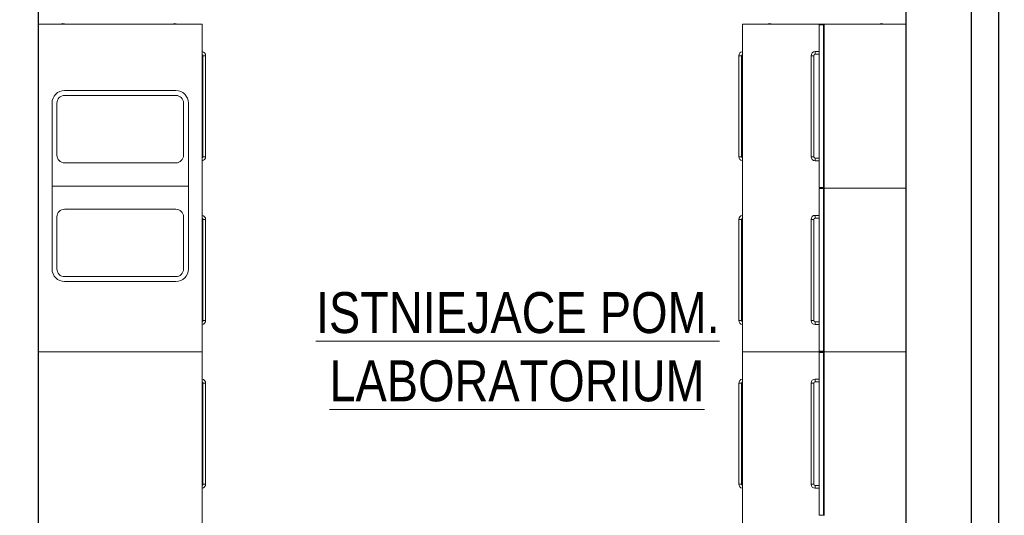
# Model space of a CAD drawing. Header units: millimetres. Extents: x 31175 to 52214, y -18116 to -5516.
# Tile 63 of 155: x 32415 to 32776, y -7394 to -7212. Entities that reach past the tile are written whole.
import ezdxf

# ---------------------------------------------------------------- set-up
doc = ezdxf.new("R2010")
doc.units = ezdxf.units.MM
for name, color, linetype, lineweight in [('A-opis', 130, 'Continuous', 9), ('A_SCIANA_ISTN', 253, 'Continuous', 25), ('a_wyposażenie koncepcja', 8, 'Continuous', 15)]:
    doc.layers.add(name, color=color, linetype=linetype, lineweight=lineweight)
doc.styles.add('wymiary', font='ARIALN.TTF')
doc.linetypes.add('BATTING', pattern='A,0.00254,-2.54,[134,ltypeshp.shx,S=2.54,R=0,X=-2.54,Y=0],-5.08,[134,ltypeshp.shx,S=2.54,R=180,X=2.54,Y=0],-2.54', length=10.16254)

msp = doc.modelspace()

# ---------------------------------------------------------------- linework, layer by layer
at = {"layer": 'A_SCIANA_ISTN'}
for p, q in [((32422.01, -7582.23), (32422.01, -7006.73)), ((32740.01, -7582.23), (32740.01, -7006.73)), ((32764.01, -7606.23), (32764.01, -7006.73))]:
    msp.add_line(p, q, dxfattribs=at)
at = {"layer": 'A_SCIANA_ISTN', "linetype": 'BATTING', "ltscale": 0.7}
msp.add_line((32774.01, -7616.23), (32774.01, -7006.73), dxfattribs=at)
at = {"layer": 'a_wyposażenie koncepcja'}
for p, q in [((32482.01, -7213.73), (32422.01, -7213.73)), ((32427.01, -7213.73), (32423.51, -7213.73)), ((32423.51, -7213.73), (32423.51, -7213.73)), ((32477.01, -7213.73), (32427.01, -7213.73)), ((32427.01, -7213.73), (32427.01, -7213.73)), ((32427.01, -7213.73), (32427.01, -7213.73)), ((32480.51, -7213.73), (32477.01, -7213.73)), ((32477.01, -7213.73), (32477.01, -7213.73)), ((32477.01, -7213.73), (32477.01, -7213.73)), ((32480.51, -7213.73), (32480.51, -7213.73)), ((32482.01, -7333.73), (32482.01, -7213.73)), ((32680.01, -7213.73), (32710.01, -7213.73)), ((32680.01, -7333.73), (32680.01, -7213.73)), ((32681.51, -7213.73), (32685.01, -7213.73)), ((32681.51, -7213.73), (32681.51, -7213.73)), ((32685.01, -7213.73), (32710.01, -7213.73)), ((32685.01, -7213.73), (32685.01, -7213.73)), ((32685.01, -7213.73), (32685.01, -7213.73)), ((32708.21, -7273.53), (32708.21, -7213.93)), ((32708.21, -7213.93), (32709.71, -7213.93)), ((32709.71, -7213.93), (32709.71, -7273.53)), ((32710.01, -7273.73), (32710.01, -7213.73)), ((32710.01, -7213.73), (32740.01, -7213.73)), ((32706.71, -7223.72), (32706.71, -7224.72)), ((32706.71, -7224.72), (32706.71, -7223.72)), ((32708.21, -7223.72), (32706.71, -7223.72)), ((32483.31, -7225.22), (32482.31, -7225.22)), ((32483.31, -7225.22), (32482.31, -7225.22)), ((32482.31, -7225.22), (32482.31, -7262.23)), ((32483.31, -7225.22), (32483.31, -7262.23)), ((32678.71, -7225.22), (32679.71, -7225.22)), ((32678.71, -7225.22), (32679.71, -7225.22)), ((32678.71, -7225.22), (32678.71, -7262.23)), ((32679.71, -7225.22), (32679.71, -7262.23)), ((32706.21, -7225.22), (32705.21, -7225.22)), ((32705.21, -7225.22), (32706.21, -7225.22)), ((32705.21, -7262.23), (32705.21, -7225.22)), ((32706.21, -7262.23), (32706.21, -7225.22)), ((32708.21, -7224.72), (32706.71, -7224.72)), ((32431.61, -7237.98), (32472.41, -7237.98)), ((32472.41, -7239.78), (32431.61, -7239.78)), ((32427.01, -7272.98), (32427.01, -7242.58)), ((32428.81, -7242.58), (32428.81, -7261.68)), ((32475.21, -7261.68), (32475.21, -7242.58)), ((32477.01, -7242.58), (32477.01, -7272.98)), ((32483.31, -7262.23), (32482.31, -7262.23)), ((32482.31, -7262.23), (32483.31, -7262.23)), ((32678.71, -7262.23), (32679.71, -7262.23)), ((32679.71, -7262.23), (32678.71, -7262.23)), ((32706.21, -7262.23), (32705.21, -7262.23)), ((32706.21, -7262.23), (32705.21, -7262.23)), ((32706.71, -7263.73), (32706.71, -7262.73)), ((32706.71, -7262.73), (32706.71, -7263.73)), ((32706.71, -7262.73), (32708.21, -7262.73)), ((32706.71, -7263.73), (32708.21, -7263.73)), ((32431.61, -7264.48), (32472.41, -7264.48)), ((32427.01, -7272.98), (32427.01, -7303.38)), ((32427.01, -7272.98), (32427.81, -7272.98)), ((32427.01, -7272.98), (32427.81, -7272.98)), ((32476.21, -7272.98), (32427.81, -7272.98)), ((32476.21, -7272.98), (32427.81, -7272.98)), ((32476.21, -7272.98), (32477.01, -7272.98)), ((32476.21, -7272.98), (32477.01, -7272.98)), ((32477.01, -7303.38), (32477.01, -7272.98)), ((32708.21, -7273.53), (32709.71, -7273.53)), ((32708.21, -7333.53), (32708.21, -7273.93)), ((32708.21, -7273.93), (32709.71, -7273.93)), ((32709.71, -7273.93), (32709.71, -7333.53)), ((32710.01, -7333.73), (32710.01, -7273.73)), ((32710.01, -7273.73), (32740.01, -7273.73)), ((32710.01, -7273.73), (32740.01, -7273.73)), ((32431.61, -7281.48), (32472.41, -7281.48)), ((32428.81, -7303.38), (32428.81, -7284.28)), ((32475.21, -7284.28), (32475.21, -7303.38)), ((32483.31, -7285.22), (32482.31, -7285.22)), ((32483.31, -7285.22), (32482.31, -7285.22)), ((32482.31, -7285.22), (32482.31, -7322.23)), ((32483.31, -7285.22), (32483.31, -7322.23)), ((32678.71, -7285.22), (32679.71, -7285.22)), ((32678.71, -7285.22), (32679.71, -7285.22)), ((32678.71, -7285.22), (32678.71, -7322.23)), ((32679.71, -7285.22), (32679.71, -7322.23)), ((32706.21, -7285.22), (32705.21, -7285.22)), ((32705.21, -7285.22), (32706.21, -7285.22)), ((32705.21, -7322.23), (32705.21, -7285.22)), ((32706.21, -7322.23), (32706.21, -7285.22)), ((32706.71, -7283.72), (32706.71, -7284.72)), ((32706.71, -7284.72), (32706.71, -7283.72)), ((32708.21, -7283.72), (32706.71, -7283.72)), ((32708.21, -7284.72), (32706.71, -7284.72)), ((32472.41, -7306.18), (32431.61, -7306.18)), ((32431.61, -7307.98), (32472.41, -7307.98)), ((32483.31, -7322.23), (32482.31, -7322.23)), ((32482.31, -7322.23), (32483.31, -7322.23)), ((32678.71, -7322.23), (32679.71, -7322.23)), ((32679.71, -7322.23), (32678.71, -7322.23)), ((32706.21, -7322.23), (32705.21, -7322.23)), ((32706.21, -7322.23), (32705.21, -7322.23)), ((32706.71, -7323.73), (32706.71, -7322.73)), ((32706.71, -7322.73), (32706.71, -7323.73)), ((32706.71, -7322.73), (32708.21, -7322.73)), ((32706.71, -7323.73), (32708.21, -7323.73)), ((32422.01, -7333.73), (32482.01, -7333.73)), ((32482.01, -7333.73), (32422.01, -7333.73)), ((32482.01, -7453.73), (32482.01, -7333.73)), ((32680.01, -7333.73), (32710.01, -7333.73)), ((32710.01, -7333.73), (32680.01, -7333.73)), ((32680.01, -7453.73), (32680.01, -7333.73)), ((32708.21, -7333.53), (32709.71, -7333.53)), ((32708.21, -7393.53), (32708.21, -7333.93)), ((32708.21, -7333.93), (32709.71, -7333.93)), ((32709.71, -7333.93), (32709.71, -7393.53)), ((32710.01, -7393.73), (32710.01, -7333.73)), ((32710.01, -7333.73), (32740.01, -7333.73)), ((32710.01, -7333.73), (32740.01, -7333.73)), ((32483.31, -7345.22), (32482.31, -7345.22)), ((32483.31, -7345.22), (32482.31, -7345.22)), ((32482.31, -7345.22), (32482.31, -7382.23)), ((32483.31, -7345.22), (32483.31, -7382.23)), ((32678.71, -7345.22), (32679.71, -7345.22)), ((32678.71, -7345.22), (32679.71, -7345.22)), ((32678.71, -7345.22), (32678.71, -7382.23)), ((32679.71, -7345.22), (32679.71, -7382.23)), ((32706.21, -7345.22), (32705.21, -7345.22)), ((32705.21, -7345.22), (32706.21, -7345.22)), ((32705.21, -7382.23), (32705.21, -7345.22)), ((32706.21, -7382.23), (32706.21, -7345.22)), ((32706.71, -7343.72), (32706.71, -7344.72)), ((32706.71, -7344.72), (32706.71, -7343.72)), ((32708.21, -7343.72), (32706.71, -7343.72)), ((32708.21, -7344.72), (32706.71, -7344.72)), ((32483.31, -7382.23), (32482.31, -7382.23)), ((32482.31, -7382.23), (32483.31, -7382.23)), ((32678.71, -7382.23), (32679.71, -7382.23)), ((32679.71, -7382.23), (32678.71, -7382.23)), ((32706.21, -7382.23), (32705.21, -7382.23)), ((32706.21, -7382.23), (32705.21, -7382.23)), ((32706.71, -7383.73), (32706.71, -7382.73)), ((32706.71, -7382.73), (32706.71, -7383.73)), ((32706.71, -7382.73), (32708.21, -7382.73)), ((32706.71, -7383.73), (32708.21, -7383.73)), ((32708.21, -7393.53), (32709.71, -7393.53))]:
    msp.add_line(p, q, dxfattribs=at)
at = {"layer": 'a_wyposażenie koncepcja', "extrusion": (0, 0, -1)}
for centre, radius, start, end in [((-32431.01, -7215.23), 1.8, 56.4427, 123.5573), ((-32690.01, -7215.23), 1.8, 56.4427, 123.5573), ((-32481.81, -7225.22), 1.5, 97.6637, 180), ((-32680.21, -7225.22), 1.5, 0, 82.3344), ((-32706.71, -7225.22), 1.5, 0, 90), ((-32431.61, -7242.58), 4.6, 0, 90), ((-32472.41, -7242.58), 4.6, 90, 180), ((-32481.81, -7262.23), 1.5, 180, 262.3363), ((-32680.21, -7262.23), 1.5, 277.6656, 0), ((-32706.71, -7262.23), 1.5, 270, 0), ((-32431.61, -7284.28), 2.8, 0, 90), ((-32472.41, -7284.28), 2.8, 90, 180), ((-32481.81, -7285.22), 1.5, 97.6637, 180), ((-32680.21, -7285.22), 1.5, 0, 82.3344), ((-32706.71, -7285.22), 1.5, 0, 90), ((-32431.61, -7303.38), 2.8, 270, 0), ((-32472.41, -7303.38), 2.8, 180, 270), ((-32481.81, -7322.23), 1.5, 180, 262.3363), ((-32680.21, -7322.23), 1.5, 277.6656, 0), ((-32706.71, -7322.23), 1.5, 270, 0), ((-32481.81, -7345.22), 1.5, 97.6637, 180), ((-32680.21, -7345.22), 1.5, 0, 82.3344), ((-32706.71, -7345.22), 1.5, 0, 90), ((-32481.81, -7382.23), 1.5, 180, 262.3363), ((-32680.21, -7382.23), 1.5, 277.6656, 0), ((-32706.71, -7382.23), 1.5, 270, 0)]:
    msp.add_arc(centre, radius, start, end, dxfattribs=at)
at = {"layer": 'a_wyposażenie koncepcja'}
for centre, radius, start, end in [((32472.01, -7215.23), 1.8, 56.4427, 123.5573), ((32731.01, -7215.23), 1.8, 56.4469, 123.5531), ((32481.81, -7225.22), 0.5, 0, 66.4171), ((32680.21, -7225.22), 0.5, 113.5889, 180), ((32706.71, -7225.22), 0.5, 90, 180), ((32431.61, -7242.58), 2.8, 90, 180), ((32472.41, -7242.58), 2.8, 0, 90), ((32431.61, -7261.68), 2.8, 180, 270), ((32472.41, -7261.68), 2.8, 270, 0), ((32481.81, -7262.23), 0.5, 293.5829, 0), ((32680.21, -7262.23), 0.5, 180, 246.4111), ((32706.71, -7262.23), 0.5, 180, 270), ((32481.81, -7285.22), 0.5, 0, 66.4171), ((32680.21, -7285.22), 0.5, 113.5889, 180), ((32706.71, -7285.22), 0.5, 90, 180), ((32431.61, -7303.38), 4.6, 180, 270), ((32472.41, -7303.38), 4.6, 270, 0), ((32481.81, -7322.23), 0.5, 293.5829, 0), ((32680.21, -7322.23), 0.5, 180, 246.4111), ((32706.71, -7322.23), 0.5, 180, 270), ((32481.81, -7345.22), 0.5, 0, 66.4171), ((32680.21, -7345.22), 0.5, 113.5889, 180), ((32706.71, -7345.22), 0.5, 90, 180), ((32481.81, -7382.23), 0.5, 293.5829, 0), ((32680.21, -7382.23), 0.5, 180, 246.4111), ((32706.71, -7382.23), 0.5, 180, 270)]:
    msp.add_arc(centre, radius, start, end, dxfattribs=at)

# ---------------------------------------------------------------- texts
at = {"layer": 'A-opis', "color": 156, "true_color": 0x0f468a, "char_height": 15, "attachment_point": 1, "style": 'wymiary'}
for s, insert in [('\\pi53.498;{\\LISTNIEJACE POM.\\P\\pi80.577; BIURIOWE}', (31699.29, -7311.85)), ('\\pi77.573;{\\LISTNIEJACE \\P\\pi59.274;POM. BIURIOWE}', (32094.9, -7311.85)), ('\\pi53.498;{\\LISTNIEJACE POM. \\P\\pi58.46;LABORATORIUM}', (32470.22, -7311.85))]:
    msp.add_mtext_dynamic_manual_height_columns(s, width=251.8795, gutter_width=12.5, heights=[0], dxfattribs=dict(at, insert=insert))

doc.saveas('drawing.dxf')
